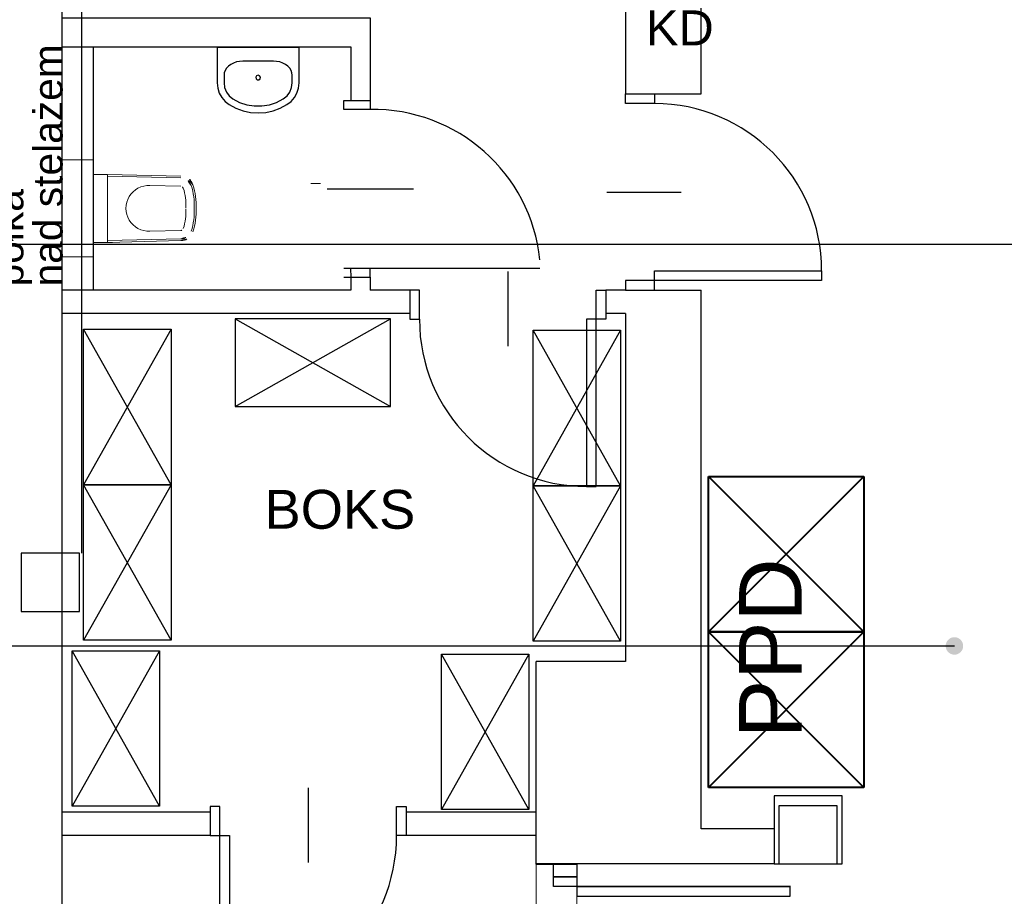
# Model space of a CAD drawing. Header units: millimetres. Extents: x 6612728327 to 6612744462, y 5733542327 to 5733552841.
# Tile 5 of 124: x 6612731325 to 6612731832, y 5733545110 to 5733545561. Entities that reach past the tile are written whole.
import ezdxf

# ---------------------------------------------------------------- set-up
doc = ezdxf.new("R2010")
doc.units = ezdxf.units.MM
doc.header["$MEASUREMENT"] = 0
doc.set_wipeout_variables(frame=1)
doc.linetypes.add('Wipeout_Contour', pattern=[1000, 0, -1000])
for name, color, linetype in [('!!!!_SCIANY GRUBE', 7, 'Continuous'), ('1_ppoż PODZIAŁ STREF  opisy', 7, 'Continuous'), ('_A TECHN._wyposazenie sanitariaty', 7, 'Continuous'), ('A_A-OPISY POM', 7, 'Continuous'), ('A_Stolarka_drzw_wew', 192, 'Continuous'), ('A_technologia', 7, 'Continuous'), ('inw_PODCIĄGI', 7, 'Continuous'), ('inw_WIDOK', 7, 'Continuous'), ('P_urządzenia_sanit', 7, 'Continuous'), ('PPD', 7, 'Continuous'), ('sciana nowa', 7, 'Continuous')]:
    doc.layers.add(name, color=color, linetype=linetype)
doc.styles.add('GENERATED_STYLE_1', font='arial.ttf')

msp = doc.modelspace()

# ---------------------------------------------------------------- hatches: boundary and pattern name
at = {"layer": 'A_A-OPISY POM', "linetype": 'Continuous', "lineweight": 25}
msp.add_hatch(color=7, dxfattribs=at).paths.add_polyline_path([(6612731810.341482, 5733545239.045348, 1), (6612731801.341482, 5733545239.045348, 1)])
msp.add_hatch(color=7, dxfattribs=at).paths.add_polyline_path([(6612731810.341482, 5733545239.045348, 1), (6612731801.341482, 5733545239.045348, 1)])

# ---------------------------------------------------------------- linework, layer by layer
at = {"layer": '!!!!_SCIANY GRUBE', "color": 7, "lineweight": 30}
for p, q in [((6612731675.516479, 5733545523.131779), (6612731675.516479, 5733545854.849424)), ((6612731346.516478, 5733545579.844684), (6612731346.516478, 5733544323.844682)), ((6612731346.516478, 5733545579.844684), (6612731346.516478, 5733544323.844682)), ((6612731636.516479, 5733545579.844684), (6612731636.516479, 5733545523.131779)), ((6612731362.507143, 5733545547.334223), (6612731362.507143, 5733545422.131779)), ((6612731636.516479, 5733545523.131779), (6612731675.516479, 5733545523.131779)), ((6612731495.122291, 5733545519.641943), (6612731505.122291, 5733545519.641943)), ((6612731495.122291, 5733545428.741942), (6612731495.122291, 5733545422.131779)), ((6612731495.122291, 5733545428.741942), (6612731505.122291, 5733545428.741942)), ((6612731495.122291, 5733545422.131779), (6612731346.516478, 5733545422.131779)), ((6612731525.516478, 5733545422.131779), (6612731505.122289, 5733545422.131779)), ((6612731525.516478, 5733545422.131779), (6612731525.516478, 5733545410.131779)), ((6612731636.516479, 5733545422.131779), (6612731626.516479, 5733545422.131779)), ((6612731626.516479, 5733545422.131779), (6612731626.516479, 5733545410.131779)), ((6612731636.516479, 5733545422.131779), (6612731675.516479, 5733545422.131779)), ((6612731675.516479, 5733545144.844683), (6612731675.516479, 5733545422.131779)), ((6612731525.516478, 5733545410.131779), (6612731346.516478, 5733545410.131779)), ((6612731636.516479, 5733545410.131779), (6612731626.516479, 5733545410.131779)), ((6612731636.516479, 5733545410.131779), (6612731636.516479, 5733545230.983343)), ((6612731636.516479, 5733545230.983343), (6612731590.516479, 5733545230.983343)), ((6612731590.516479, 5733545126.706022), (6612731590.516479, 5733545230.983343)), ((6612731422.730541, 5733545153.418498), (6612731346.516478, 5733545153.418498)), ((6612731590.516479, 5733545153.418498), (6612731523.730541, 5733545153.418498)), ((6612731713.016479, 5733545144.844683), (6612731675.516479, 5733545144.844683)), ((6612731422.730541, 5733545141.418498), (6612731346.516478, 5733545141.418498)), ((6612731590.516479, 5733545141.418498), (6612731523.730541, 5733545141.418498)), ((6612731713.016479, 5733545126.844683), (6612731590.516479, 5733545126.844683)), ((6612731590.516479, 5733545126.844683), (6612731590.516479, 5733545126.706022)), ((6612731590.516479, 5733545126.706022), (6612731611.516479, 5733545126.706022))]:
    msp.add_line(p, q, dxfattribs=at)
at = {"layer": '!!!!_SCIANY GRUBE', "color": 7, "lineweight": 30, "flags": 128}
for points in [[(6612731356.516478, 5733545579.844684), (6612731356.516478, 5733545286.844684)], [(6612731356.516478, 5733545579.844684), (6612731356.516478, 5733545286.844684)], [(6612731505.122291, 5733545428.741942), (6612731505.122291, 5733545422.131779)], [(6612731422.730541, 5733545153.418498), (6612731422.730541, 5733545141.418498)], [(6612731523.730541, 5733545153.418498), (6612731523.730541, 5733545141.418498)]]:
    msp.add_lwpolyline(points, dxfattribs=at)
for points in [[(6612731325.516478, 5733545256.844683), (6612731355.516478, 5733545256.844683), (6612731355.516478, 5733545286.844684), (6612731325.516478, 5733545286.844684)], [(6612731713.016479, 5733545126.844683), (6612731748.016479, 5733545126.844683), (6612731748.016479, 5733545161.844683), (6612731713.016479, 5733545161.844683)], [(6612731715.516479, 5733545126.844683), (6612731745.516479, 5733545126.844683), (6612731745.516479, 5733545156.844683), (6612731715.516479, 5733545156.844683)]]:
    msp.add_lwpolyline(points, close=True, dxfattribs=at)
at = {"layer": '_A TECHN._wyposazenie sanitariaty', "color": 7, "lineweight": 18}
for p, q in [((6612731362.507143, 5733545481.724184), (6612731362.507143, 5733545446.724184)), ((6612731370.007143, 5733545481.724184), (6612731362.507143, 5733545481.724184)), ((6612731369.985004, 5733545480.786631), (6612731407.730161, 5733545479.895361)), ((6612731370.007143, 5733545481.724184), (6612731407.752299, 5733545480.832914)), ((6612731370.007143, 5733545446.724184), (6612731370.007143, 5733545481.724184)), ((6612731391.749117, 5733545475.991279), (6612731407.629121, 5733545475.616307)), ((6612731391.749117, 5733545452.45709), (6612731407.629121, 5733545452.832062)), ((6612731362.507143, 5733545446.724184), (6612731370.007143, 5733545446.724184)), ((6612731369.985004, 5733545447.661737), (6612731407.730161, 5733545448.553007)), ((6612731370.007143, 5733545446.724184), (6612731407.752299, 5733545447.615454)), ((6612731370.007143, 5733545446.724184), (6612731372.507143, 5733545446.724184))]:
    msp.add_line(p, q, dxfattribs=at)
at = {"layer": '_A TECHN._wyposazenie sanitariaty', "color": 7, "lineweight": 18, "flags": 128}
msp.add_lwpolyline([(6612731346.507143, 5733545489.224184), (6612731362.507143, 5733545489.224184), (6612731362.507143, 5733545439.224184), (6612731346.507143, 5733545439.224184)], close=True, dxfattribs=at)
at = {"layer": '_A TECHN._wyposazenie sanitariaty', "color": 7, "lineweight": 18}
for centre, radius, start, end in [((6612731407.639145, 5733545474.25387), 5.643516, 17.72631122, 89.84973532), ((6612731407.639145, 5733545474.25387), 6.581331, 17.72631122, 89.84973532), ((6612731391.214593, 5733545464.224184), 11.779229, 87.39927384, 272.60072616), ((6612731407.639145, 5733545474.25387), 1.363269, 17.72631122, 89.84973532), ((6612731383.288928, 5733545466.065702), 27.052738, 356.72848337, 18.41075808), ((6612731383.288928, 5733545466.065702), 31.332985, 356.72848337, 18.41075808), ((6612731383.288928, 5733545466.065702), 32.2708, 356.72848337, 18.41075808), ((6612731383.288928, 5733545462.382666), 27.052738, 341.58924192, 3.27151663), ((6612731383.288928, 5733545462.382666), 31.332985, 341.58924192, 3.27151663), ((6612731383.288928, 5733545462.382666), 32.2708, 341.58924192, 3.27151663), ((6612731407.639145, 5733545454.194499), 1.363269, 270.15026468, 342.27368878), ((6612731407.639145, 5733545454.194499), 5.643516, 270.15026468, 342.27368878), ((6612731407.639145, 5733545454.194499), 6.581331, 270.15026468, 342.27368878)]:
    msp.add_arc(centre, radius, start, end, dxfattribs=at)
at = {"layer": 'A_A-OPISY POM', "color": 7, "lineweight": 25, "flags": 128}
for points in [[(6612731218.369077, 5733545445.785811), (6612732121.966172, 5733545445.785811)], [(6612731218.369077, 5733545445.785811), (6612732121.966172, 5733545445.785811)], [(6612731223.283414, 5733545239.045348), (6612731805.841482, 5733545239.045348)], [(6612731223.283414, 5733545239.045348), (6612731805.841482, 5733545239.045348)]]:
    msp.add_lwpolyline(points, dxfattribs=at)
at = {"layer": 'A_Stolarka_drzw_wew', "color": 7, "lineweight": 30}
for p, q in [((6612731636.516479, 5733545523.131779), (6612731651.516479, 5733545523.131779)), ((6612731636.516479, 5733545518.131779), (6612731636.516479, 5733545523.131779)), ((6612731651.516479, 5733545523.131779), (6612731651.516479, 5733545518.131779)), ((6612731491.622291, 5733545519.641943), (6612731505.122291, 5733545519.641943)), ((6612731491.622291, 5733545515.141942), (6612731491.622291, 5733545519.641943)), ((6612731505.122291, 5733545519.641943), (6612731505.122291, 5733545515.141942)), ((6612731651.516479, 5733545518.131779), (6612731636.516479, 5733545518.131779)), ((6612731505.122291, 5733545515.141942), (6612731491.622291, 5733545515.141942)), ((6612731483.028309, 5733545474.191942), (6612731527.519116, 5733545474.191942)), ((6612731626.96761, 5733545472.631779), (6612731665.29073, 5733545472.631779)), ((6612731505.122291, 5733545433.241942), (6612731491.622291, 5733545433.241942)), ((6612731495.078233, 5733545433.241942), (6612731495.122291, 5733545428.741942)), ((6612731592.52229, 5733545433.241942), (6612731505.122291, 5733545433.241942)), ((6612731505.122291, 5733545428.741942), (6612731505.122291, 5733545433.241942)), ((6612731576.016479, 5733545431.680647), (6612731576.016479, 5733545393.357529)), ((6612731651.516479, 5733545427.131779), (6612731651.516479, 5733545432.131779)), ((6612731651.516479, 5733545432.131779), (6612731737.516479, 5733545432.131779)), ((6612731737.516479, 5733545432.131779), (6612731737.516479, 5733545427.131779)), ((6612731491.622291, 5733545428.741942), (6612731505.122291, 5733545428.741942)), ((6612731636.516479, 5733545427.131779), (6612731636.516479, 5733545422.131779)), ((6612731651.516479, 5733545427.131779), (6612731636.516479, 5733545427.131779)), ((6612731737.516479, 5733545427.131779), (6612731651.516479, 5733545427.131779)), ((6612731651.516479, 5733545422.131779), (6612731651.516479, 5733545427.131779)), ((6612731525.516478, 5733545422.131779), (6612731525.516478, 5733545407.131779)), ((6612731530.516478, 5733545422.131779), (6612731525.516478, 5733545422.131779)), ((6612731530.516478, 5733545407.131779), (6612731530.516478, 5733545422.131779)), ((6612731621.516479, 5733545422.131779), (6612731626.516479, 5733545422.131779)), ((6612731621.516479, 5733545407.131779), (6612731621.516479, 5733545422.131779)), ((6612731626.516479, 5733545422.131779), (6612731626.516479, 5733545407.131779)), ((6612731636.516479, 5733545422.131779), (6612731651.516479, 5733545422.131779)), ((6612731525.516478, 5733545407.131779), (6612731530.516478, 5733545407.131779)), ((6612731621.516479, 5733545407.131779), (6612731616.516479, 5733545407.131779)), ((6612731616.516479, 5733545407.131779), (6612731616.516479, 5733545321.131779)), ((6612731621.516479, 5733545321.131779), (6612731621.516479, 5733545407.131779)), ((6612731626.516479, 5733545407.131779), (6612731621.516479, 5733545407.131779)), ((6612731616.516479, 5733545321.131779), (6612731621.516479, 5733545321.131779)), ((6612731473.230541, 5733545165.967366), (6612731473.230541, 5733545127.644247)), ((6612731427.730541, 5733545156.418498), (6612731422.730541, 5733545156.418498)), ((6612731422.730541, 5733545156.418498), (6612731422.730541, 5733545141.418498)), ((6612731427.730541, 5733545141.418498), (6612731427.730541, 5733545156.418498)), ((6612731518.730541, 5733545156.418498), (6612731523.730541, 5733545156.418498)), ((6612731518.730541, 5733545141.418498), (6612731518.730541, 5733545156.418498)), ((6612731523.730541, 5733545156.418498), (6612731523.730541, 5733545141.418498)), ((6612731422.730541, 5733545141.418498), (6612731427.730541, 5733545141.418498)), ((6612731427.730541, 5733545141.418498), (6612731432.730541, 5733545141.418498)), ((6612731427.730541, 5733545055.418497), (6612731427.730541, 5733545141.418498)), ((6612731432.730541, 5733545141.418498), (6612731432.730541, 5733545055.418497)), ((6612731523.730541, 5733545141.418498), (6612731518.730541, 5733545141.418498)), ((6612731599.516479, 5733545120.206022), (6612731599.516479, 5733545126.706022)), ((6612731599.516479, 5733545126.706022), (6612731611.516479, 5733545126.706022)), ((6612731611.516479, 5733545126.706022), (6612731611.516479, 5733545120.206022)), ((6612731599.516479, 5733545115.206022), (6612731599.516479, 5733545120.206022)), ((6612731599.516479, 5733545120.206022), (6612731611.516479, 5733545120.206022)), ((6612731611.516479, 5733545120.206022), (6612731599.516479, 5733545120.206022)), ((6612731611.516479, 5733545120.206022), (6612731611.516479, 5733545115.206022)), ((6612731611.516479, 5733545115.206022), (6612731599.516479, 5733545115.206022)), ((6612731611.516479, 5733545115.206022), (6612731611.516479, 5733545110.206022)), ((6612731721.516479, 5733545115.206022), (6612731611.516479, 5733545115.206022)), ((6612731611.516479, 5733545115.206022), (6612731721.516479, 5733545115.206022)), ((6612731721.365226, 5733545110.206022), (6612731721.365226, 5733545115.206022)), ((6612731611.516479, 5733545110.206022), (6612731721.365226, 5733545110.206022))]:
    msp.add_line(p, q, dxfattribs=at)
for centre, radius, start, end in [((6612731651.516479, 5733545432.131779), 86, 0, 90), ((6612731506.512877, 5733545428.666198), 86.486925, 6.02382105, 90.92129601), ((6612731616.516479, 5733545407.131779), 86, 180, 270), ((6612731432.730541, 5733545141.418498), 86, 270, 0)]:
    msp.add_arc(centre, radius, start, end, dxfattribs=at)
at = {"layer": 'A_technologia', "color": 7}
for p, q in [((6612731435.633015, 5733545407.340416), (6612731515.633045, 5733545362.340411)), ((6612731435.633047, 5733545362.340393), (6612731515.633045, 5733545407.340398)), ((6612731402.650034, 5733545321.991871), (6612731357.650029, 5733545401.991902)), ((6612731402.650034, 5733545321.991871), (6612731357.650029, 5733545401.991902)), ((6612731402.650034, 5733545401.991902), (6612731357.650043, 5733545321.991903)), ((6612731402.650034, 5733545401.991902), (6612731357.650043, 5733545321.991903)), ((6612731633.957817, 5733545321.518602), (6612731588.957811, 5733545401.518634)), ((6612731633.957817, 5733545401.518634), (6612731588.957825, 5733545321.518636)), ((6612731402.650016, 5733545241.991873), (6612731357.650011, 5733545321.991903)), ((6612731402.650016, 5733545241.991873), (6612731357.650011, 5733545321.991903)), ((6612731402.650016, 5733545321.991903), (6612731357.650023, 5733545241.991905)), ((6612731402.650016, 5733545321.991903), (6612731357.650023, 5733545241.991905)), ((6612731633.957817, 5733545241.518604), (6612731588.957811, 5733545321.518636)), ((6612731633.957817, 5733545321.518636), (6612731588.957825, 5733545241.518638)), ((6612731396.717075, 5733545156.560249), (6612731351.71707, 5733545236.560281)), ((6612731396.717075, 5733545156.560249), (6612731351.71707, 5733545236.560281)), ((6612731396.717075, 5733545236.560281), (6612731351.717083, 5733545156.560283)), ((6612731396.717075, 5733545236.560281), (6612731351.717083, 5733545156.560283)), ((6612731586.780231, 5733545154.825128), (6612731541.780227, 5733545234.825159)), ((6612731586.780231, 5733545234.825159), (6612731541.780239, 5733545154.825161))]:
    msp.add_line(p, q, dxfattribs=at)
at = {"layer": 'A_technologia', "color": 7, "flags": 128}
for points in [[(6612731515.633045, 5733545407.340398), (6612731435.633047, 5733545407.340398), (6612731435.633047, 5733545362.340393), (6612731515.633045, 5733545362.340393)], [(6612731402.650034, 5733545401.991902), (6612731402.650034, 5733545321.991903), (6612731357.650029, 5733545321.991903), (6612731357.650029, 5733545401.991902)], [(6612731633.957817, 5733545401.518634), (6612731633.957817, 5733545321.518636), (6612731588.957811, 5733545321.518636), (6612731588.957811, 5733545401.518634)], [(6612731402.650016, 5733545321.991903), (6612731402.650016, 5733545241.991905), (6612731357.650011, 5733545241.991905), (6612731357.650011, 5733545321.991903)], [(6612731633.957817, 5733545321.518636), (6612731633.957817, 5733545241.518638), (6612731588.957811, 5733545241.518638), (6612731588.957811, 5733545321.518636)], [(6612731396.717075, 5733545236.560281), (6612731396.717075, 5733545156.560283), (6612731351.71707, 5733545156.560283), (6612731351.71707, 5733545236.560281)], [(6612731586.780231, 5733545234.825159), (6612731586.780231, 5733545154.825161), (6612731541.780227, 5733545154.825161), (6612731541.780227, 5733545234.825159)]]:
    msp.add_lwpolyline(points, close=True, dxfattribs=at)
at = {"layer": 'inw_PODCIĄGI', "color": 7, "lineweight": 18}
msp.add_line((6612731474.669536, 5733545477.076568), (6612731479.644193, 5733545477.076568), dxfattribs=at)
at = {"layer": 'inw_WIDOK', "color": 7, "lineweight": 18}
for p, q in [((6612731590.516479, 5733544923.983343), (6612731590.516479, 5733545126.844683)), ((6612731611.516479, 5733544923.844683), (6612731611.516479, 5733545126.706022))]:
    msp.add_line(p, q, dxfattribs=at)
at = {"layer": 'PPD', "color": 7, "lineweight": 40}
for p, q in [((6612731679.200783, 5733545326.25819), (6612731759.200783, 5733545326.25819)), ((6612731679.200783, 5733545246.25819), (6612731679.200783, 5733545326.25819)), ((6612731679.200783, 5733545326.25819), (6612731759.200783, 5733545246.25819)), ((6612731759.200783, 5733545326.25819), (6612731679.200783, 5733545246.25819)), ((6612731759.200783, 5733545326.25819), (6612731759.200783, 5733545246.25819)), ((6612731679.200783, 5733545246.25819), (6612731759.200783, 5733545246.25819)), ((6612731679.200783, 5733545166.25819), (6612731679.200783, 5733545246.25819)), ((6612731679.200783, 5733545246.25819), (6612731759.200783, 5733545166.25819)), ((6612731759.200783, 5733545246.25819), (6612731679.200783, 5733545166.25819)), ((6612731759.200783, 5733545246.25819), (6612731679.200783, 5733545246.25819)), ((6612731759.200783, 5733545246.25819), (6612731759.200783, 5733545166.25819)), ((6612731759.200783, 5733545166.25819), (6612731679.200783, 5733545166.25819))]:
    msp.add_line(p, q, dxfattribs=at)
at = {"layer": 'sciana nowa', "color": 7, "lineweight": 20, "flags": 128}
msp.add_lwpolyline([(6612731590.516479, 5733545230.983343), (6612731612.516479, 5733545230.983343)], dxfattribs=at)

# ---------------------------------------------------------------- texts
at = {"layer": '1_ppoż PODZIAŁ STREF  opisy', "color": 7, "lineweight": 40, "insert": (6612731647.064029, 5733545548.108047), "char_height": 18.00000003, "attachment_point": 7, "style": 'GENERATED_STYLE_1'}
msp.add_mtext('\\A1;{\\pql;\\fArial|b0|i0|c238|p38;KD}', dxfattribs=at)
at = {"layer": 'A_A-OPISY POM', "color": 7, "lineweight": 25, "char_height": 15.00000002, "attachment_point": 7, "rotation": 90, "style": 'GENERATED_STYLE_1'}
for s, insert in [('\\A1;{\\pql;\\fArial|b0|i0|c238|p38;nad stelażem}', (6612731347.032748, 5733545424.030319)), ('\\A1;{\\pql;\\fArial|b0|i0|c238|p38;półka}', (6612731331.182069, 5733545424.030319))]:
    msp.add_mtext(s, dxfattribs=dict(at, insert=insert))
at = {"layer": 'A_A-OPISY POM', "color": 7, "lineweight": 25, "insert": (6612731450.762045, 5733545299.068726), "char_height": 20.00000003, "attachment_point": 7, "style": 'GENERATED_STYLE_1'}
msp.add_mtext('\\A1;{\\pql;\\fArial|b0|i0|c238|p38;BOKS}', dxfattribs=at)
at = {"layer": 'PPD', "color": 7, "lineweight": 40, "insert": (6612731727.195951, 5733545191.629589), "char_height": 32.18682946, "attachment_point": 7, "rotation": 90, "style": 'GENERATED_STYLE_1'}
msp.add_mtext('\\A1;{\\pql;\\fArial|b0|i0|c238|p38;PPD}', dxfattribs=at)

# ---------------------------------------------------------------- wipeouts: each hides what was drawn before it
at = {"color": 254, "linetype": 'Wipeout_Contour', "lineweight": 0, "ltscale": 183796866108.6734}
msp.add_wipeout([(6612731426.414433, 5733545548.439649), (6612731426.414433, 5733545528.790368), (6612731426.602527, 5733545526.570971), (6612731427.161442, 5733545524.414877), (6612731428.075238, 5733545522.383579), (6612731429.317852, 5733545520.535017), (6612731430.853842, 5733545518.921914), (6612731432.639397, 5733545517.590279), (6612731437.290606, 5733545515.265276), (6612731442.290759, 5733545513.837605), (6612731447.468426, 5733545513.356213), (6612731452.646093, 5733545513.837605), (6612731457.646246, 5733545515.265276), (6612731462.297455, 5733545517.590279), (6612731464.083011, 5733545518.921914), (6612731465.618999, 5733545520.535017), (6612731466.861613, 5733545522.383579), (6612731467.77541, 5733545524.414877), (6612731468.334326, 5733545526.570971), (6612731468.522419, 5733545528.790368), (6612731468.522419, 5733545548.439649)], dxfattribs=at).dxf.layer = 'P_urządzenia_sanit'

# ---------------------------------------------------------------- next in the draw order: hatches: boundary and pattern name
at = {"layer": 'P_urządzenia_sanit', "linetype": 'Continuous', "lineweight": 25}
h = msp.add_hatch(dxfattribs=at)
h.set_pattern_fill('AIR_SPACE', scale=0.1, style=0, pattern_type=2)
h.set_pattern_definition([(3e-14, (6682907400, 5803721500), (-3e-10, 7017600), [7e-05, -7017600])])
h.paths.add_polyline_path([(6612731426.414433, 5733545548.439649), (6612731426.414433, 5733545528.790368), (6612731426.602526, 5733545526.570971), (6612731427.161442, 5733545524.414877), (6612731428.075238, 5733545522.383579), (6612731429.317852, 5733545520.535017), (6612731430.853841, 5733545518.921913), (6612731432.639397, 5733545517.590279), (6612731437.290606, 5733545515.265276), (6612731442.290758, 5733545513.837605), (6612731447.468426, 5733545513.356213), (6612731452.646092, 5733545513.837605), (6612731457.646245, 5733545515.265276), (6612731462.297455, 5733545517.590279), (6612731464.08301, 5733545518.921913), (6612731465.618999, 5733545520.535017), (6612731466.861613, 5733545522.383579), (6612731467.77541, 5733545524.414877), (6612731468.334325, 5733545526.570971), (6612731468.522419, 5733545528.790368), (6612731468.522419, 5733545548.439649)])

# ---------------------------------------------------------------- next in the draw order: linework, layer by layer
at = {"layer": '!!!!_SCIANY GRUBE', "color": 7, "lineweight": 30, "flags": 128}
for points in [[(6612731346.516478, 5733545562.334223), (6612731505.122291, 5733545562.334223), (6612731505.122291, 5733545519.641943)], [(6612731346.516478, 5733545547.334223), (6612731495.122291, 5733545547.334223), (6612731495.122291, 5733545519.641943)]]:
    msp.add_lwpolyline(points, dxfattribs=at)
at = {"layer": 'P_urządzenia_sanit', "color": 7, "lineweight": 25}
for p, q in [((6612731428.519832, 5733545547.036128), (6612731426.413239, 5733545547.036128)), ((6612731426.413239, 5733545547.036128), (6612731426.413239, 5733545528.790368)), ((6612731466.41716, 5733545547.036128), (6612731428.519832, 5733545547.036128)), ((6612731468.523612, 5733545547.036128), (6612731466.41716, 5733545547.036128)), ((6612731468.523612, 5733545528.790368), (6612731468.523612, 5733545547.036128)), ((6612731433.382976, 5733545538.284171), (6612731432.189253, 5733545537.388929)), ((6612731434.76585, 5733545539.010354), (6612731433.382976, 5733545538.284171)), ((6612731436.295859, 5733545539.545415), (6612731434.76585, 5733545539.010354)), ((6612731437.926514, 5733545539.873096), (6612731436.295859, 5733545539.545415)), ((6612731439.608269, 5733545539.98344), (6612731437.926514, 5733545539.873096)), ((6612731455.328583, 5733545539.98344), (6612731439.608269, 5733545539.98344)), ((6612731457.010338, 5733545539.873096), (6612731455.328583, 5733545539.98344)), ((6612731458.640992, 5733545539.545415), (6612731457.010338, 5733545539.873096)), ((6612731460.171001, 5733545539.010354), (6612731458.640992, 5733545539.545415)), ((6612731461.553876, 5733545538.284171), (6612731460.171001, 5733545539.010354)), ((6612731462.747599, 5733545537.388929), (6612731461.553876, 5733545538.284171)), ((6612731430.070566, 5733545533.981468), (6612731429.923431, 5733545532.720224)), ((6612731430.507499, 5733545535.204391), (6612731430.070566, 5733545533.981468)), ((6612731431.220954, 5733545536.351832), (6612731430.507499, 5733545535.204391)), ((6612731432.189253, 5733545537.388929), (6612731431.220954, 5733545536.351832)), ((6612731463.715898, 5733545536.351832), (6612731462.747599, 5733545537.388929)), ((6612731464.429353, 5733545535.204391), (6612731463.715898, 5733545536.351832)), ((6612731464.866285, 5733545533.981468), (6612731464.429353, 5733545535.204391)), ((6612731465.01342, 5733545532.720224), (6612731464.866285, 5733545533.981468)), ((6612731426.414433, 5733545528.790368), (6612731426.684926, 5733545526.132604)), ((6612731429.923431, 5733545532.720224), (6612731429.923431, 5733545528.790368)), ((6612731429.923431, 5733545528.790368), (6612731430.233073, 5733545526.36115)), ((6612731446.678987, 5733545532.432908), (6612731446.258934, 5733545531.705399)), ((6612731446.678987, 5733545532.432908), (6612731446.258934, 5733545531.705399)), ((6612731446.258934, 5733545531.705399), (6612731446.404817, 5733545530.878104)), ((6612731446.258934, 5733545531.705399), (6612731446.404817, 5733545530.878104)), ((6612731446.404817, 5733545530.878104), (6612731447.048374, 5733545530.338127)), ((6612731446.404817, 5733545530.878104), (6612731447.048374, 5733545530.338127)), ((6612731447.468426, 5733545532.720224), (6612731446.678987, 5733545532.432908)), ((6612731447.468426, 5733545532.720224), (6612731446.678987, 5733545532.432908)), ((6612731447.048374, 5733545530.338127), (6612731447.888477, 5733545530.338127)), ((6612731447.048374, 5733545530.338127), (6612731447.888477, 5733545530.338127)), ((6612731448.257865, 5733545532.432908), (6612731447.468426, 5733545532.720224)), ((6612731448.257865, 5733545532.432908), (6612731447.468426, 5733545532.720224)), ((6612731447.888477, 5733545530.338127), (6612731448.532034, 5733545530.878104)), ((6612731447.888477, 5733545530.338127), (6612731448.532034, 5733545530.878104)), ((6612731448.677917, 5733545531.705399), (6612731448.257865, 5733545532.432908)), ((6612731448.677917, 5733545531.705399), (6612731448.257865, 5733545532.432908)), ((6612731448.532034, 5733545530.878104), (6612731448.677917, 5733545531.705399)), ((6612731448.532034, 5733545530.878104), (6612731448.677917, 5733545531.705399)), ((6612731464.703778, 5733545526.36115), (6612731465.01342, 5733545528.790368)), ((6612731465.01342, 5733545528.790368), (6612731465.01342, 5733545532.720224)), ((6612731468.251925, 5733545526.132604), (6612731468.522419, 5733545528.790368)), ((6612731426.684926, 5733545526.132604), (6612731427.485313, 5733545523.583816)), ((6612731427.485313, 5733545523.583816), (6612731428.782779, 5733545521.248511)), ((6612731430.233073, 5733545526.36115), (6612731431.142198, 5733545524.087263)), ((6612731431.142198, 5733545524.087263), (6612731432.592672, 5733545522.114111)), ((6612731462.344179, 5733545522.114111), (6612731463.794654, 5733545524.087263)), ((6612731463.794654, 5733545524.087263), (6612731464.703778, 5733545526.36115)), ((6612731466.154073, 5733545521.248511), (6612731467.451538, 5733545523.583816)), ((6612731467.451538, 5733545523.583816), (6612731468.251925, 5733545526.132604)), ((6612731428.782779, 5733545521.248511), (6612731430.52412, 5733545519.222445)), ((6612731430.52412, 5733545519.222445), (6612731432.637938, 5733545517.588692)), ((6612731432.592672, 5733545522.114111), (6612731434.491749, 5733545520.567862)), ((6612731432.637938, 5733545517.588692), (6612731436.087189, 5733545515.762168)), ((6612731434.491749, 5733545520.567862), (6612731437.958128, 5733545518.776152)), ((6612731437.958128, 5733545518.776152), (6612731441.664516, 5733545517.555951)), ((6612731441.664516, 5733545517.555951), (6612731445.517376, 5733545516.938054)), ((6612731449.419475, 5733545516.938054), (6612731453.272335, 5733545517.555951)), ((6612731453.272335, 5733545517.555951), (6612731456.978724, 5733545518.776152)), ((6612731456.978724, 5733545518.776152), (6612731460.445103, 5733545520.567862)), ((6612731458.849663, 5733545515.762168), (6612731462.298914, 5733545517.588692)), ((6612731460.445103, 5733545520.567862), (6612731462.344179, 5733545522.114111)), ((6612731462.298913, 5733545517.588692), (6612731464.412731, 5733545519.222445)), ((6612731464.412731, 5733545519.222445), (6612731466.154073, 5733545521.248511)), ((6612731436.087189, 5733545515.762168), (6612731439.756455, 5733545514.431687)), ((6612731439.756455, 5733545514.431687), (6612731443.574806, 5733545513.62297)), ((6612731443.574806, 5733545513.62297), (6612731447.468426, 5733545513.351648)), ((6612731445.517376, 5733545516.938054), (6612731449.419475, 5733545516.938054)), ((6612731447.468426, 5733545513.351648), (6612731451.362045, 5733545513.62297)), ((6612731451.362045, 5733545513.62297), (6612731455.180396, 5733545514.431687)), ((6612731455.180396, 5733545514.431687), (6612731458.849663, 5733545515.762168))]:
    msp.add_line(p, q, dxfattribs=at)

doc.saveas('drawing.dxf')
